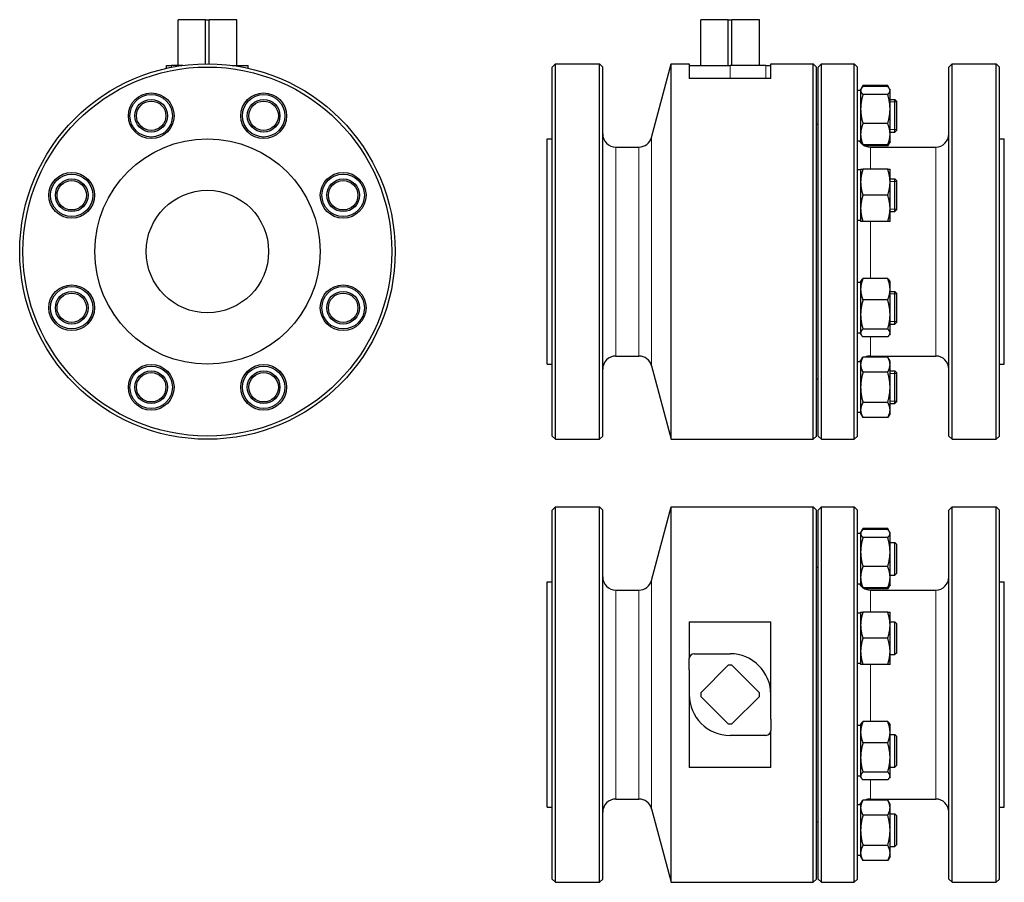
# Model space of a CAD drawing. Header units: millimetres. Extents: x 152 to 755, y 34 to 562.
import ezdxf

# ---------------------------------------------------------------- set-up
doc = ezdxf.new("R2010")
doc.units = ezdxf.units.MM
doc.layers.add('Widoczne (ISO)', color=7, linetype='Continuous', lineweight=25)
doc.layers.add('Widoczne wąskie (ISO)', color=7, linetype='Continuous', lineweight=20)

msp = doc.modelspace()

# ---------------------------------------------------------------- linework, layer by layer
at = {"layer": 'Widoczne (ISO)'}
for p, q in [((248.9, 562.13), (248.93, 562.13)), ((248.9, 534.13), (248.9, 562.13)), ((248.93, 534.13), (248.93, 562.13)), ((265.77, 562.13), (248.93, 562.13)), ((265.77, 535.12), (265.77, 562.13)), ((265.77, 562.13), (268.02, 562.13)), ((268.02, 535.12), (268.02, 562.13)), ((284.86, 562.13), (268.02, 562.13)), ((284.86, 562.13), (284.9, 562.13)), ((284.86, 534.13), (284.86, 562.13)), ((284.9, 534.13), (284.9, 562.13)), ((569.05, 562.13), (569.09, 562.13)), ((569.05, 534.13), (569.05, 562.13)), ((569.09, 534.13), (569.09, 562.13)), ((585.92, 562.13), (569.09, 562.13)), ((585.92, 534.13), (585.92, 562.13)), ((585.92, 562.13), (588.18, 562.13)), ((588.18, 534.13), (588.18, 562.13)), ((605.02, 562.13), (588.18, 562.13)), ((605.02, 534.13), (605.02, 562.13)), ((605.02, 562.13), (605.05, 562.13)), ((605.05, 534.13), (605.05, 562.13)), ((241.9, 534.13), (244.9, 534.13)), ((241.9, 532.38), (241.9, 534.13)), ((251.76, 534.13), (244.9, 534.13)), ((282.03, 534.13), (291.9, 534.13)), ((291.9, 532.38), (291.9, 534.13)), ((478.05, 533.13), (480.05, 535.13)), ((478.05, 307.13), (478.05, 533.13)), ((480.05, 305.13), (480.05, 535.13)), ((480.05, 535.13), (507.05, 535.13)), ((507.05, 305.13), (507.05, 535.13)), ((509.05, 533.13), (507.05, 535.13)), ((509.05, 307.13), (509.05, 533.13)), ((538.97, 490.06), (551.05, 535.13)), ((551.05, 305.13), (551.05, 535.13)), ((551.05, 535.13), (562.05, 535.13)), ((562.05, 535.13), (562.05, 526.13)), ((562.05, 534.13), (587.05, 534.13)), ((609.05, 534.13), (587.05, 534.13)), ((609.05, 534.13), (612.05, 534.13)), ((612.05, 534.13), (612.05, 535.13)), ((612.05, 535.13), (638.05, 535.13)), ((612.05, 533.01), (612.05, 534.13)), ((612.05, 526.13), (612.05, 533.01)), ((638.05, 305.13), (638.05, 535.13)), ((640.05, 533.13), (638.05, 535.13)), ((640.05, 307.13), (640.05, 533.13)), ((641.05, 533.13), (643.05, 535.13)), ((641.05, 307.13), (641.05, 533.13)), ((643.05, 305.13), (643.05, 535.13)), ((643.05, 535.13), (663.05, 535.13)), ((663.05, 305.13), (663.05, 535.13)), ((665.05, 533.13), (663.05, 535.13)), ((665.05, 307.13), (665.05, 533.13)), ((721.05, 533.13), (723.05, 535.13)), ((721.05, 307.13), (721.05, 533.13)), ((723.05, 305.13), (723.05, 535.13)), ((723.05, 535.13), (750.05, 535.13)), ((750.05, 305.13), (750.05, 535.13)), ((752.05, 533.13), (750.05, 535.13)), ((752.05, 307.13), (752.05, 533.13)), ((612.05, 526.13), (562.05, 526.13)), ((667.05, 518.78), (665.05, 518.78)), ((667.05, 519.28), (667.38, 519.84)), ((667.05, 519.28), (667.05, 518.73)), ((667.05, 518.73), (667.05, 507.42)), ((667.38, 519.84), (668.48, 521.75)), ((683.62, 521.75), (668.48, 521.75)), ((683.62, 521.12), (668.48, 521.12)), ((684.73, 519.84), (683.62, 521.75)), ((685.05, 519.28), (684.73, 519.84)), ((685.05, 518.73), (685.05, 519.28)), ((685.05, 507.42), (685.05, 518.73)), ((683.62, 516.34), (668.48, 516.34)), ((685.05, 513.28), (688.05, 513.28)), ((688.05, 493.28), (688.05, 513.28)), ((689.05, 512.28), (688.05, 513.28)), ((667.05, 507.42), (667.05, 491.96)), ((685.05, 491.96), (685.05, 507.42)), ((689.05, 512.28), (689.05, 494.28)), ((640.05, 498.13), (641.05, 498.13)), ((683.62, 498.5), (668.48, 498.5)), ((475.05, 351.13), (475.05, 489.13)), ((475.05, 489.13), (478.05, 489.13)), ((667.05, 491.96), (667.05, 487.28)), ((685.05, 493.28), (688.05, 493.28)), ((685.05, 487.28), (685.05, 491.96)), ((689.05, 494.28), (688.05, 493.28)), ((752.05, 489.13), (755.05, 489.13)), ((755.05, 351.13), (755.05, 489.13)), ((517.05, 484.13), (531.25, 484.13)), ((667.05, 487.78), (665.05, 487.78)), ((667.05, 487.28), (667.38, 486.71)), ((667.38, 486.71), (667.67, 486.21)), ((683.62, 485.43), (668.48, 485.43)), ((683.62, 484.8), (669.84, 484.8)), ((673.05, 484.13), (713.05, 484.13)), ((684.73, 486.71), (683.62, 484.8)), ((685.05, 487.28), (684.73, 486.71)), ((667.05, 470.57), (667.05, 462.57)), ((683.62, 470.57), (668.48, 470.57)), ((685.05, 462.57), (685.05, 470.57)), ((667.05, 470.07), (665.05, 470.07)), ((685.05, 464.57), (688.05, 464.57)), ((688.05, 444.57), (688.05, 464.57)), ((689.05, 463.57), (688.05, 464.57)), ((667.05, 462.57), (667.05, 446.57)), ((685.05, 446.57), (685.05, 462.57)), ((689.05, 463.57), (689.05, 445.57)), ((683.62, 454.57), (668.48, 454.57)), ((667.05, 446.57), (667.05, 438.57)), ((685.05, 438.57), (685.05, 446.57)), ((685.05, 444.57), (688.05, 444.57)), ((689.05, 445.57), (688.05, 444.57)), ((667.05, 439.07), (665.05, 439.07)), ((683.62, 438.57), (668.48, 438.57)), ((667.05, 401.19), (665.05, 401.19)), ((667.05, 401.69), (667.38, 402.25)), ((667.05, 401.69), (667.05, 397)), ((683.62, 403.53), (668.48, 403.53)), ((685.05, 401.69), (684.73, 402.25)), ((685.05, 397), (685.05, 401.69)), ((667.05, 397), (667.05, 381.55)), ((685.05, 381.55), (685.05, 397)), ((685.05, 395.69), (688.05, 395.69)), ((688.05, 375.69), (688.05, 395.69)), ((689.05, 394.69), (688.05, 395.69)), ((689.05, 394.69), (689.05, 376.69)), ((683.62, 390.47), (668.48, 390.47)), ((667.05, 381.55), (667.05, 370.23)), ((685.05, 370.23), (685.05, 381.55)), ((685.05, 375.69), (688.05, 375.69)), ((689.05, 376.69), (688.05, 375.69)), ((667.05, 370.19), (665.05, 370.19)), ((667.05, 370.23), (667.05, 369.69)), ((667.05, 369.69), (667.38, 369.12)), ((683.62, 372.62), (668.48, 372.62)), ((685.05, 369.69), (684.73, 369.12)), ((685.05, 369.69), (685.05, 370.23)), ((683.62, 367.84), (668.48, 367.84)), ((517.05, 356.13), (531.25, 356.13)), ((673.05, 356.13), (713.05, 356.13)), ((475.05, 351.13), (478.05, 351.13)), ((538.97, 350.2), (551.05, 305.13)), ((667.05, 352.48), (665.05, 352.48)), ((667.05, 352.98), (668.48, 355.46)), ((667.05, 352.98), (667.05, 350.84)), ((667.05, 350.84), (667.05, 336.98)), ((683.62, 355.46), (668.48, 355.46)), ((685.05, 352.98), (683.62, 355.46)), ((685.05, 350.84), (685.05, 352.98)), ((685.05, 336.98), (685.05, 350.84)), ((752.05, 351.13), (755.05, 351.13)), ((683.62, 346.22), (668.48, 346.22)), ((685.05, 346.98), (688.05, 346.98)), ((688.05, 326.98), (688.05, 346.98)), ((689.05, 345.98), (688.05, 346.98)), ((689.05, 345.98), (689.05, 327.98)), ((640.05, 342.13), (641.05, 342.13)), ((667.05, 336.98), (667.05, 323.12)), ((685.05, 323.12), (685.05, 336.98)), ((683.62, 327.74), (668.48, 327.74)), ((685.05, 326.98), (688.05, 326.98)), ((689.05, 327.98), (688.05, 326.98)), ((667.05, 321.48), (665.05, 321.48)), ((667.05, 323.12), (667.05, 320.98)), ((667.05, 320.98), (668.48, 318.5)), ((685.05, 320.98), (683.62, 318.5)), ((685.05, 320.98), (685.05, 323.12)), ((683.62, 318.5), (668.48, 318.5)), ((478.05, 307.13), (480.05, 305.13)), ((480.05, 305.13), (507.05, 305.13)), ((509.05, 307.13), (507.05, 305.13)), ((551.05, 305.13), (638.05, 305.13)), ((640.05, 307.13), (638.05, 305.13)), ((641.05, 307.13), (643.05, 305.13)), ((643.05, 305.13), (663.05, 305.13)), ((665.05, 307.13), (663.05, 305.13)), ((721.05, 307.13), (723.05, 305.13)), ((723.05, 305.13), (750.05, 305.13)), ((752.05, 307.13), (750.05, 305.13)), ((478.05, 261.79), (480.05, 263.79)), ((478.05, 35.79), (478.05, 261.79)), ((480.05, 33.79), (480.05, 263.79)), ((480.05, 263.79), (507.05, 263.79)), ((507.05, 33.79), (507.05, 263.79)), ((509.05, 261.79), (507.05, 263.79)), ((509.05, 35.79), (509.05, 261.79)), ((538.97, 218.72), (551.05, 263.79)), ((551.05, 33.79), (551.05, 263.79)), ((551.05, 263.79), (638.05, 263.79)), ((638.05, 33.79), (638.05, 263.79)), ((640.05, 261.79), (638.05, 263.79)), ((640.05, 35.79), (640.05, 261.79)), ((641.05, 261.79), (643.05, 263.79)), ((641.05, 35.79), (641.05, 261.79)), ((643.05, 33.79), (643.05, 263.79)), ((643.05, 263.79), (663.05, 263.79)), ((663.05, 33.79), (663.05, 263.79)), ((665.05, 261.79), (663.05, 263.79)), ((665.05, 35.79), (665.05, 261.79)), ((721.05, 261.79), (723.05, 263.79)), ((721.05, 35.79), (721.05, 261.79)), ((723.05, 33.79), (723.05, 263.79)), ((723.05, 263.79), (750.05, 263.79)), ((750.05, 33.79), (750.05, 263.79)), ((752.05, 261.79), (750.05, 263.79)), ((752.05, 35.79), (752.05, 261.79)), ((667.05, 247.44), (665.05, 247.44)), ((667.05, 247.94), (667.38, 248.5)), ((667.05, 247.94), (667.05, 247.39)), ((667.05, 247.39), (667.05, 236.08)), ((667.38, 248.5), (668.48, 250.41)), ((683.62, 250.41), (668.48, 250.41)), ((683.62, 249.78), (668.48, 249.78)), ((684.73, 248.5), (683.62, 250.41)), ((685.05, 247.94), (684.73, 248.5)), ((685.05, 247.39), (685.05, 247.94)), ((685.05, 236.08), (685.05, 247.39)), ((683.62, 245), (668.48, 245)), ((685.05, 241.94), (688.05, 241.94)), ((688.05, 221.94), (688.05, 241.94)), ((689.05, 240.94), (688.05, 241.94)), ((667.05, 236.08), (667.05, 220.62)), ((685.05, 220.62), (685.05, 236.08)), ((689.05, 240.94), (689.05, 222.94)), ((640.05, 226.79), (641.05, 226.79)), ((683.62, 227.15), (668.48, 227.15)), ((475.05, 79.79), (475.05, 217.79)), ((475.05, 217.79), (478.05, 217.79)), ((667.05, 220.62), (667.05, 215.94)), ((685.05, 221.94), (688.05, 221.94)), ((685.05, 215.94), (685.05, 220.62)), ((689.05, 222.94), (688.05, 221.94)), ((752.05, 217.79), (755.05, 217.79)), ((755.05, 79.79), (755.05, 217.79)), ((517.05, 212.79), (531.25, 212.79)), ((667.05, 216.44), (665.05, 216.44)), ((667.05, 215.94), (667.38, 215.37)), ((667.38, 215.37), (667.67, 214.87)), ((683.62, 214.09), (668.48, 214.09)), ((683.62, 213.46), (669.84, 213.46)), ((673.05, 212.79), (713.05, 212.79)), ((684.73, 215.37), (683.62, 213.46)), ((685.05, 215.94), (684.73, 215.37)), ((667.05, 199.23), (667.05, 191.23)), ((683.62, 199.23), (668.48, 199.23)), ((685.05, 191.23), (685.05, 199.23)), ((562.05, 193.38), (562.05, 170.79)), ((562.05, 193.38), (612.05, 193.38)), ((612.05, 133.65), (612.05, 193.38)), ((667.05, 198.73), (665.05, 198.73)), ((685.05, 193.23), (688.05, 193.23)), ((688.05, 173.23), (688.05, 193.23)), ((689.05, 192.23), (688.05, 193.23)), ((667.05, 191.23), (667.05, 175.23)), ((685.05, 175.23), (685.05, 191.23)), ((689.05, 192.23), (689.05, 174.23)), ((683.62, 183.23), (668.48, 183.23)), ((667.05, 175.23), (667.05, 167.23)), ((685.05, 167.23), (685.05, 175.23)), ((562.05, 163.92), (562.05, 170.79)), ((565.05, 173.79), (587.05, 173.79)), ((685.05, 173.23), (688.05, 173.23)), ((689.05, 174.23), (688.05, 173.23)), ((562.05, 163.92), (562.05, 104.19)), ((569.09, 149.91), (585.92, 166.75)), ((588.18, 166.75), (605.02, 149.91)), ((667.05, 167.73), (665.05, 167.73)), ((683.62, 167.23), (668.48, 167.23)), ((585.92, 130.82), (569.09, 147.66)), ((605.02, 147.66), (588.18, 130.82)), ((612.05, 133.65), (612.05, 126.79)), ((612.05, 104.19), (612.05, 126.79)), ((667.05, 129.84), (665.05, 129.84)), ((667.05, 130.34), (667.38, 130.91)), ((667.05, 130.34), (667.05, 125.66)), ((683.62, 132.19), (668.48, 132.19)), ((685.05, 130.34), (684.73, 130.91)), ((685.05, 125.66), (685.05, 130.34)), ((609.05, 123.79), (587.05, 123.79)), ((667.05, 125.66), (667.05, 110.2)), ((685.05, 110.2), (685.05, 125.66)), ((685.05, 124.34), (688.05, 124.34)), ((688.05, 104.34), (688.05, 124.34)), ((689.05, 123.34), (688.05, 124.34)), ((689.05, 123.34), (689.05, 105.34)), ((683.62, 119.13), (668.48, 119.13)), ((667.05, 110.2), (667.05, 98.89)), ((685.05, 98.89), (685.05, 110.2)), ((612.05, 104.19), (562.05, 104.19)), ((685.05, 104.34), (688.05, 104.34)), ((689.05, 105.34), (688.05, 104.34)), ((667.05, 98.84), (665.05, 98.84)), ((667.05, 98.89), (667.05, 98.34)), ((667.05, 98.34), (667.38, 97.78)), ((683.62, 101.28), (668.48, 101.28)), ((685.05, 98.34), (684.73, 97.78)), ((685.05, 98.34), (685.05, 98.89)), ((683.62, 96.5), (668.48, 96.5)), ((517.05, 84.79), (531.25, 84.79)), ((673.05, 84.79), (713.05, 84.79)), ((475.05, 79.79), (478.05, 79.79)), ((538.97, 78.86), (551.05, 33.79)), ((667.05, 81.14), (665.05, 81.14)), ((667.05, 81.64), (668.48, 84.11)), ((667.05, 81.64), (667.05, 79.49)), ((667.05, 79.49), (667.05, 65.64)), ((683.62, 84.11), (668.48, 84.11)), ((685.05, 81.64), (683.62, 84.11)), ((685.05, 79.49), (685.05, 81.64)), ((685.05, 65.64), (685.05, 79.49)), ((752.05, 79.79), (755.05, 79.79)), ((683.62, 74.87), (668.48, 74.87)), ((685.05, 75.64), (688.05, 75.64)), ((688.05, 55.64), (688.05, 75.64)), ((689.05, 74.64), (688.05, 75.64)), ((689.05, 74.64), (689.05, 56.64)), ((640.05, 70.79), (641.05, 70.79)), ((667.05, 65.64), (667.05, 51.78)), ((685.05, 51.78), (685.05, 65.64)), ((683.62, 56.4), (668.48, 56.4)), ((685.05, 55.64), (688.05, 55.64)), ((689.05, 56.64), (688.05, 55.64)), ((667.05, 50.14), (665.05, 50.14)), ((667.05, 51.78), (667.05, 49.64)), ((667.05, 49.64), (668.48, 47.16)), ((685.05, 49.64), (683.62, 47.16)), ((685.05, 49.64), (685.05, 51.78)), ((683.62, 47.16), (668.48, 47.16)), ((478.05, 35.79), (480.05, 33.79)), ((480.05, 33.79), (507.05, 33.79)), ((509.05, 35.79), (507.05, 33.79)), ((551.05, 33.79), (638.05, 33.79)), ((640.05, 35.79), (638.05, 33.79)), ((641.05, 35.79), (643.05, 33.79)), ((643.05, 33.79), (663.05, 33.79)), ((665.05, 35.79), (663.05, 33.79)), ((721.05, 35.79), (723.05, 33.79)), ((723.05, 33.79), (750.05, 33.79)), ((752.05, 35.79), (750.05, 33.79))]:
    msp.add_line(p, q, dxfattribs=at)
for centre, radius in [((266.9, 420.13), 115), ((266.9, 420.13), 113), ((232.45, 503.28), 14), ((232.45, 503.28), 13), ((232.45, 503.28), 10), ((301.34, 503.28), 14), ((301.34, 503.28), 13), ((301.34, 503.28), 10), ((232.45, 503.28), 9), ((301.34, 503.28), 9), ((266.9, 420.13), 69), ((183.75, 454.57), 14), ((183.75, 454.57), 13), ((183.75, 454.57), 10), ((350.04, 454.57), 14), ((350.04, 454.57), 13), ((350.04, 454.57), 10), ((183.75, 454.57), 9), ((350.04, 454.57), 9), ((266.9, 420.13), 37.5), ((183.75, 385.69), 14), ((183.75, 385.69), 13), ((350.04, 385.69), 14), ((350.04, 385.69), 13), ((183.75, 385.69), 10), ((183.75, 385.69), 9), ((350.04, 385.69), 10), ((350.04, 385.69), 9), ((232.45, 336.98), 14), ((232.45, 336.98), 13), ((301.34, 336.98), 14), ((301.34, 336.98), 13), ((232.45, 336.98), 10), ((232.45, 336.98), 9), ((301.34, 336.98), 10), ((301.34, 336.98), 9)]:
    msp.add_circle(centre, radius, dxfattribs=at)
for centre, radius, start, end in [((517.05, 492.13), 8, 180, 270), ((531.25, 492.13), 8, 270, 345), ((713.05, 492.13), 8, 270, 0), ((673.05, 492.13), 8, 212.94647, 229.90559), ((673.05, 492.13), 8, 236.83152, 270), ((517.05, 348.13), 8, 90, 180), ((531.25, 348.13), 8, 15, 90), ((673.05, 348.13), 8, 90, 113.68663), ((713.05, 348.13), 8, 0, 90), ((673.05, 348.13), 8, 132.30663, 147.05353), ((517.05, 220.79), 8, 180, 270), ((531.25, 220.79), 8, 270, 345), ((713.05, 220.79), 8, 270, 0), ((673.05, 220.79), 8, 212.94647, 229.90559), ((673.05, 220.79), 8, 236.83152, 270), ((565.05, 170.79), 3, 90, 180), ((587.05, 148.79), 25, 0, 90), ((587.05, 148.79), 18, 86.40962, 93.59038), ((587.05, 148.79), 25, 180, 270), ((587.05, 148.79), 18, 176.40962, 183.59038), ((587.05, 148.79), 18, 356.40962, 3.59038), ((587.05, 148.79), 18, 266.40962, 273.59038), ((609.05, 126.79), 3, 270, 0), ((517.05, 76.79), 8, 90, 180), ((531.25, 76.79), 8, 15, 90), ((673.05, 76.79), 8, 90, 113.68663), ((713.05, 76.79), 8, 0, 90), ((673.05, 76.79), 8, 132.30663, 147.05353)]:
    msp.add_arc(centre, radius, start, end, dxfattribs=at)
for points, weights in [([(668.48, 521.12), (667.05, 519.84), (667.05, 518.73)], [1, 1.0379548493, 1]), ([(667.05, 518.73), (667.05, 517.62), (668.48, 516.34)], [1, 1.0379548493, 1]), ([(668.48, 521.75), (668.09, 521.08), (667.81, 520.45)], [1, 1.01005189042, 1.01477953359]), ([(684.29, 520.45), (684.01, 521.08), (683.62, 521.75)], [1.01477953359, 1.01005189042, 1]), ([(685.05, 518.73), (685.05, 519.84), (683.62, 521.12)], [1, 1.0379548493, 1]), ([(683.62, 516.34), (685.05, 517.62), (685.05, 518.73)], [1, 1.0379548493, 1]), ([(668.48, 516.34), (667.05, 511.56), (667.05, 507.42)], [1, 1.0379548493, 1]), ([(685.05, 507.42), (685.05, 511.56), (683.62, 516.34)], [1, 1.0379548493, 1]), ([(667.05, 507.42), (667.05, 503.28), (668.48, 498.5)], [1, 1.0379548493, 1]), ([(683.62, 498.5), (685.05, 503.28), (685.05, 507.42)], [1, 1.0379548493, 1]), ([(668.48, 498.5), (667.05, 495), (667.05, 491.96)], [1, 1.0379548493, 1]), ([(685.05, 491.96), (685.05, 495), (683.62, 498.5)], [1, 1.0379548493, 1]), ([(667.05, 491.96), (667.05, 488.93), (668.48, 485.43)], [1, 1.0379548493, 1]), ([(683.62, 485.43), (685.05, 488.93), (685.05, 491.96)], [1, 1.0379548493, 1]), ([(668.48, 485.43), (667.73, 486.11), (667.38, 486.71)], [1, 1.01965956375, 1.01895290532]), ([(667.81, 486.11), (667.82, 486.09), (667.83, 486.07)], [1.01477953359, 1.01462692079, 1.01446875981]), ([(684.73, 486.71), (684.38, 486.11), (683.62, 485.43)], [1.01895290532, 1.01965956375, 1]), ([(683.62, 484.8), (684.01, 485.48), (684.29, 486.11)], [1, 1.01005189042, 1.01477953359]), ([(668.48, 470.57), (667.05, 466.28), (667.05, 462.57)], [1, 1.0379548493, 1]), ([(667.05, 470.57), (667.05, 470.57), (668.48, 470.57)], [1, 1.0379548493, 1]), ([(685.05, 462.57), (685.05, 466.28), (683.62, 470.57)], [1, 1.0379548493, 1]), ([(683.62, 470.57), (685.05, 470.57), (685.05, 470.57)], [1, 1.0379548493, 1]), ([(667.05, 462.57), (667.05, 458.86), (668.48, 454.57)], [1, 1.0379548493, 1]), ([(683.62, 454.57), (685.05, 458.86), (685.05, 462.57)], [1, 1.0379548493, 1]), ([(668.48, 454.57), (667.05, 450.28), (667.05, 446.57)], [1, 1.0379548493, 1]), ([(685.05, 446.57), (685.05, 450.28), (683.62, 454.57)], [1, 1.0379548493, 1]), ([(667.05, 446.57), (667.05, 442.86), (668.48, 438.57)], [1, 1.0379548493, 1]), ([(683.62, 438.57), (685.05, 442.86), (685.05, 446.57)], [1, 1.0379548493, 1]), ([(668.48, 438.57), (667.05, 438.57), (667.05, 438.57)], [1, 1.0379548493, 1]), ([(685.05, 438.57), (685.05, 438.57), (683.62, 438.57)], [1, 1.0379548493, 1]), ([(668.48, 403.53), (667.05, 400.03), (667.05, 397)], [1, 1.0379548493, 1]), ([(667.38, 402.25), (667.73, 402.86), (668.48, 403.53)], [1.01895290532, 1.01965956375, 1]), ([(685.05, 397), (685.05, 400.03), (683.62, 403.53)], [1, 1.0379548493, 1]), ([(683.62, 403.53), (684.38, 402.86), (684.73, 402.25)], [1, 1.01965956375, 1.01895290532]), ([(667.05, 397), (667.05, 393.97), (668.48, 390.47)], [1, 1.0379548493, 1]), ([(683.62, 390.47), (685.05, 393.97), (685.05, 397)], [1, 1.0379548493, 1]), ([(668.48, 390.47), (667.05, 385.69), (667.05, 381.55)], [1, 1.0379548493, 1]), ([(685.05, 381.55), (685.05, 385.69), (683.62, 390.47)], [1, 1.0379548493, 1]), ([(667.05, 381.55), (667.05, 377.41), (668.48, 372.62)], [1, 1.0379548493, 1]), ([(683.62, 372.62), (685.05, 377.41), (685.05, 381.55)], [1, 1.0379548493, 1]), ([(668.48, 372.62), (667.05, 371.34), (667.05, 370.23)], [1, 1.0379548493, 1]), ([(667.05, 370.23), (667.05, 369.12), (668.48, 367.84)], [1, 1.0379548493, 1]), ([(685.05, 370.23), (685.05, 371.34), (683.62, 372.62)], [1, 1.0379548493, 1]), ([(683.62, 367.84), (685.05, 369.12), (685.05, 370.23)], [1, 1.0379548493, 1]), ([(668.48, 355.46), (667.05, 352.98), (667.05, 350.84)], [1, 1.0379548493, 1]), ([(667.05, 350.84), (667.05, 348.69), (668.48, 346.22)], [1, 1.0379548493, 1]), ([(685.05, 350.84), (685.05, 352.98), (683.62, 355.46)], [1, 1.0379548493, 1]), ([(683.62, 346.22), (685.05, 348.69), (685.05, 350.84)], [1, 1.0379548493, 1]), ([(668.48, 346.22), (667.05, 341.27), (667.05, 336.98)], [1, 1.0379548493, 1]), ([(685.05, 336.98), (685.05, 341.27), (683.62, 346.22)], [1, 1.0379548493, 1]), ([(667.05, 336.98), (667.05, 332.69), (668.48, 327.74)], [1, 1.0379548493, 1]), ([(683.62, 327.74), (685.05, 332.69), (685.05, 336.98)], [1, 1.0379548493, 1]), ([(668.48, 327.74), (667.05, 325.27), (667.05, 323.12)], [1, 1.0379548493, 1]), ([(685.05, 323.12), (685.05, 325.27), (683.62, 327.74)], [1, 1.0379548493, 1]), ([(667.05, 323.12), (667.05, 320.98), (668.48, 318.5)], [1, 1.0379548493, 1]), ([(683.62, 318.5), (685.05, 320.98), (685.05, 323.12)], [1, 1.0379548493, 1]), ([(668.48, 249.78), (667.05, 248.5), (667.05, 247.39)], [1, 1.0379548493, 1]), ([(667.05, 247.39), (667.05, 246.28), (668.48, 245)], [1, 1.0379548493, 1]), ([(668.48, 250.41), (668.09, 249.74), (667.81, 249.11)], [1, 1.01005189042, 1.01477953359]), ([(684.29, 249.11), (684.01, 249.74), (683.62, 250.41)], [1.01477953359, 1.01005189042, 1]), ([(685.05, 247.39), (685.05, 248.5), (683.62, 249.78)], [1, 1.0379548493, 1]), ([(683.62, 245), (685.05, 246.28), (685.05, 247.39)], [1, 1.0379548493, 1]), ([(668.48, 245), (667.05, 240.22), (667.05, 236.08)], [1, 1.0379548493, 1]), ([(685.05, 236.08), (685.05, 240.22), (683.62, 245)], [1, 1.0379548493, 1]), ([(667.05, 236.08), (667.05, 231.94), (668.48, 227.15)], [1, 1.0379548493, 1]), ([(683.62, 227.15), (685.05, 231.94), (685.05, 236.08)], [1, 1.0379548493, 1]), ([(668.48, 227.15), (667.05, 223.65), (667.05, 220.62)], [1, 1.0379548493, 1]), ([(685.05, 220.62), (685.05, 223.65), (683.62, 227.15)], [1, 1.0379548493, 1]), ([(667.05, 220.62), (667.05, 217.59), (668.48, 214.09)], [1, 1.0379548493, 1]), ([(683.62, 214.09), (685.05, 217.59), (685.05, 220.62)], [1, 1.0379548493, 1]), ([(668.48, 214.09), (667.73, 214.77), (667.38, 215.37)], [1, 1.01965956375, 1.01895290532]), ([(667.81, 214.77), (667.82, 214.75), (667.83, 214.72)], [1.01477953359, 1.01462692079, 1.01446875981]), ([(684.73, 215.37), (684.38, 214.77), (683.62, 214.09)], [1.01895290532, 1.01965956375, 1]), ([(683.62, 213.46), (684.01, 214.13), (684.29, 214.77)], [1, 1.01005189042, 1.01477953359]), ([(668.48, 199.23), (667.05, 194.94), (667.05, 191.23)], [1, 1.0379548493, 1]), ([(667.05, 199.23), (667.05, 199.23), (668.48, 199.23)], [1, 1.0379548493, 1]), ([(685.05, 191.23), (685.05, 194.94), (683.62, 199.23)], [1, 1.0379548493, 1]), ([(683.62, 199.23), (685.05, 199.23), (685.05, 199.23)], [1, 1.0379548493, 1]), ([(667.05, 191.23), (667.05, 187.52), (668.48, 183.23)], [1, 1.0379548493, 1]), ([(683.62, 183.23), (685.05, 187.52), (685.05, 191.23)], [1, 1.0379548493, 1]), ([(668.48, 183.23), (667.05, 178.94), (667.05, 175.23)], [1, 1.0379548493, 1]), ([(685.05, 175.23), (685.05, 178.94), (683.62, 183.23)], [1, 1.0379548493, 1]), ([(667.05, 175.23), (667.05, 171.52), (668.48, 167.23)], [1, 1.0379548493, 1]), ([(683.62, 167.23), (685.05, 171.52), (685.05, 175.23)], [1, 1.0379548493, 1]), ([(668.48, 167.23), (667.05, 167.23), (667.05, 167.23)], [1, 1.0379548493, 1]), ([(685.05, 167.23), (685.05, 167.23), (683.62, 167.23)], [1, 1.0379548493, 1]), ([(668.48, 132.19), (667.05, 128.69), (667.05, 125.66)], [1, 1.0379548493, 1]), ([(667.38, 130.91), (667.73, 131.52), (668.48, 132.19)], [1.01895290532, 1.01965956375, 1]), ([(685.05, 125.66), (685.05, 128.69), (683.62, 132.19)], [1, 1.0379548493, 1]), ([(683.62, 132.19), (684.38, 131.52), (684.73, 130.91)], [1, 1.01965956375, 1.01895290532]), ([(667.05, 125.66), (667.05, 122.63), (668.48, 119.13)], [1, 1.0379548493, 1]), ([(683.62, 119.13), (685.05, 122.63), (685.05, 125.66)], [1, 1.0379548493, 1]), ([(668.48, 119.13), (667.05, 114.34), (667.05, 110.2)], [1, 1.0379548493, 1]), ([(685.05, 110.2), (685.05, 114.34), (683.62, 119.13)], [1, 1.0379548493, 1]), ([(667.05, 110.2), (667.05, 106.06), (668.48, 101.28)], [1, 1.0379548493, 1]), ([(683.62, 101.28), (685.05, 106.06), (685.05, 110.2)], [1, 1.0379548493, 1]), ([(668.48, 101.28), (667.05, 100), (667.05, 98.89)], [1, 1.0379548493, 1]), ([(667.05, 98.89), (667.05, 97.78), (668.48, 96.5)], [1, 1.0379548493, 1]), ([(685.05, 98.89), (685.05, 100), (683.62, 101.28)], [1, 1.0379548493, 1]), ([(683.62, 96.5), (685.05, 97.78), (685.05, 98.89)], [1, 1.0379548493, 1]), ([(668.48, 84.11), (667.05, 81.64), (667.05, 79.49)], [1, 1.0379548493, 1]), ([(667.05, 79.49), (667.05, 77.35), (668.48, 74.87)], [1, 1.0379548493, 1]), ([(685.05, 79.49), (685.05, 81.64), (683.62, 84.11)], [1, 1.0379548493, 1]), ([(683.62, 74.87), (685.05, 77.35), (685.05, 79.49)], [1, 1.0379548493, 1]), ([(668.48, 74.87), (667.05, 69.92), (667.05, 65.64)], [1, 1.0379548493, 1]), ([(685.05, 65.64), (685.05, 69.92), (683.62, 74.87)], [1, 1.0379548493, 1]), ([(667.05, 65.64), (667.05, 61.35), (668.48, 56.4)], [1, 1.0379548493, 1]), ([(683.62, 56.4), (685.05, 61.35), (685.05, 65.64)], [1, 1.0379548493, 1]), ([(668.48, 56.4), (667.05, 53.92), (667.05, 51.78)], [1, 1.0379548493, 1]), ([(685.05, 51.78), (685.05, 53.92), (683.62, 56.4)], [1, 1.0379548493, 1]), ([(667.05, 51.78), (667.05, 49.64), (668.48, 47.16)], [1, 1.0379548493, 1]), ([(683.62, 47.16), (685.05, 49.64), (685.05, 51.78)], [1, 1.0379548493, 1])]:
    msp.add_rational_spline(points, weights, degree=2, dxfattribs=at)
at = {"layer": 'Widoczne wąskie (ISO)'}
for p, q in [((244.9, 533.01), (244.9, 534.13)), ((587.05, 526.13), (587.05, 534.13)), ((609.05, 526.13), (609.05, 534.13)), ((689.05, 511.78), (685.05, 511.78)), ((685.05, 494.78), (689.05, 494.78)), ((538.97, 350.2), (538.97, 490.06)), ((517.05, 356.13), (517.05, 484.13)), ((531.25, 356.13), (531.25, 484.13)), ((673.05, 470.57), (673.05, 484.13)), ((713.05, 356.13), (713.05, 484.13)), ((689.05, 463.07), (685.05, 463.07)), ((685.05, 446.07), (689.05, 446.07)), ((673.05, 403.53), (673.05, 438.57)), ((689.05, 394.19), (685.05, 394.19)), ((685.05, 377.19), (689.05, 377.19)), ((673.05, 356.13), (673.05, 367.84)), ((689.05, 345.48), (685.05, 345.48)), ((685.05, 328.48), (689.05, 328.48)), ((538.97, 78.86), (538.97, 218.72)), ((517.05, 84.79), (517.05, 212.79)), ((531.25, 84.79), (531.25, 212.79)), ((673.05, 199.23), (673.05, 212.79)), ((713.05, 84.79), (713.05, 212.79)), ((673.05, 132.19), (673.05, 167.23)), ((673.05, 84.79), (673.05, 96.5))]:
    msp.add_line(p, q, dxfattribs=at)

doc.saveas('drawing.dxf')
